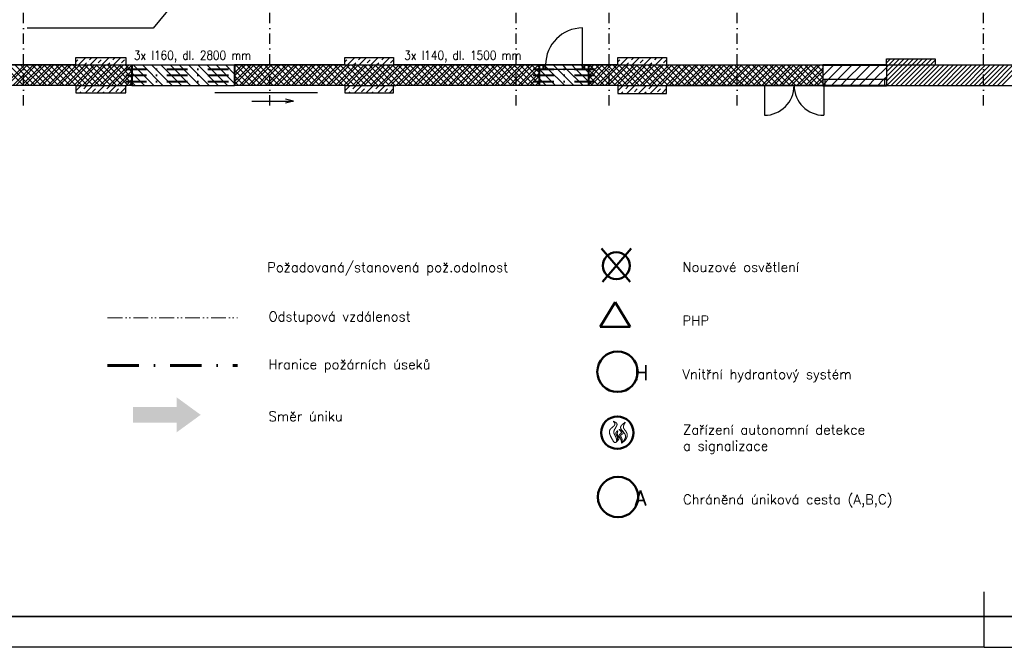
# Model space of a CAD drawing. Header units: millimetres. Extents: x 2886542 to 7567581, y -792623 to 134766.
# Tile 207 of 256: x 4759941 to 4783919, y -374865 to -359593. Entities that reach past the tile are written whole.
import ezdxf

# ---------------------------------------------------------------- set-up
doc = ezdxf.new("R2010")
doc.units = ezdxf.units.MM
for name, pattern in [('ACAD_ISO04W100', [30, 24, -3, 0, -3]), ('ACAD_ISO12W100', [21, 12, -3, 0, -3, 0, -3]), ('DASHDOT', [1, 0.5, -0.25, 0, -0.25]), ('DASHDOTX2', [50.8, 25.4, -12.7, 0, -12.7])]:
    doc.linetypes.add(name, pattern=pattern)
for name, color, linetype, lineweight in [('CKPROSTUPY_NADROVINOU', 7, 'DASHDOT', 25), ('IN_NS_TLUSTA', 1, 'Continuous', 40), ('Text obecně', 7, 'Continuous', 25)]:
    doc.layers.add(name, color=color, linetype=linetype, lineweight=lineweight)
doc.layers.add('IN_NS_VYPLNE OTVORU', color=16, linetype='Continuous')
doc.layers.add('požárničina', color=10, linetype='Continuous')
doc.styles.add('ROMAND', font='romand.shx', dxfattribs={"width": 0.85})
doc.styles.add('ROMANT', font='romant')
doc.styles.get("Standard").update_dxf_attribs({"font": 'arial.ttf'})
doc.dimstyles.new('úhlová', dxfattribs={"dimscale": 0.2, "dimtxt": 2.5, "dimasz": 1.5, "dimexe": 0, "dimexo": 3, "dimgap": 1, "dimtad": 1, "dimdec": 0, "dimzin": 0, "dimdsep": 46, "dimtxsty": 'ROMANT', "dimcen": 5, "dimclrd": 256, "dimclre": 256, "dimclrt": 7, "dimadec": 1, "dimazin": 0, "dimtfac": 1, "dimtdec": 0, "dimtix": 1, "dimtmove": 2, "dimatfit": 3, "dimfxl": 0, "dimtvp": 2, "dimtolj": 1, "dimtzin": 0, "dimarcsym": 0})

msp = doc.modelspace()

# ---------------------------------------------------------------- hatches: boundary and pattern name
at = {"layer": 'požárničina', "linetype": 'ACAD_ISO04W100', "lineweight": 50, "ltscale": 50, "extrusion": (0, 0, -1)}
h = msp.add_hatch(color=256, dxfattribs=at)
h.paths.add_polyline_path([(-4763763.9, -369017.9), (-4762699, -369017.9), (-4762699, -369397.5), (-4763763.9, -369397.5)])
h.paths.add_polyline_path([(-4763763.9, -368782.3), (-4763763.9, -369017.9), (-4763763.9, -369397.5), (-4763763.9, -369633), (-4764348.4, -369207.7)])

# ---------------------------------------------------------------- linework, layer by layer
at = {"layer": 'CKPROSTUPY_NADROVINOU', "color": 0, "ltscale": 500}
for p, q in [((4760035.4, -361679.5), (4760035.4, -334462.1)), ((4766035.4, -361679.5), (4766035.4, -334462.1)), ((4772035.4, -361679.5), (4772035.4, -334462.1)), ((4774295.4, -361679.5), (4774295.4, -334462.1)), ((4777415.4, -361679.5), (4777415.4, -334462.1)), ((4783415.4, -361679.5), (4783415.4, -334462.1))]:
    msp.add_line(p, q, dxfattribs=at)
at = {"layer": 'IN_NS_TLUSTA', "color": 0, "linetype": 'DASHDOT', "ltscale": 1000}
for p, q in [((4762525.4, -360793.4), (4765325.4, -360793.4)), ((4772448.4, -360793.4), (4773948.4, -360793.4)), ((4762525.4, -360943.4), (4765325.4, -360943.4)), ((4762525.4, -361093.4), (4765325.4, -361093.4)), ((4772448.4, -360943.4), (4773948.4, -360943.4)), ((4772448.4, -361093.4), (4773948.4, -361093.4))]:
    msp.add_line(p, q, dxfattribs=at)
at = {"layer": 'IN_NS_TLUSTA', "color": 0}
for p, q in [((4762675.4, -360693.4), (4762675.4, -361193.4)), ((4765175.4, -360693.4), (4765175.4, -361193.4)), ((4772598.4, -361193.4), (4772598.4, -360693.4)), ((4772598.4, -360693.4), (4772698.4, -360693.4)), ((4772598.4, -360793.4), (4772698.4, -360793.4)), ((4772698.4, -360793.4), (4772698.4, -360693.4)), ((4773698.4, -360693.4), (4773798.4, -360693.4)), ((4773698.4, -360793.4), (4773698.4, -360693.4)), ((4773698.4, -360793.4), (4773798.4, -360793.4)), ((4773798.4, -361193.4), (4773798.4, -360693.4)), ((4779498.4, -360693.4), (4781048.4, -360693.4)), ((4779498.4, -361193.4), (4781048.4, -361193.4))]:
    msp.add_line(p, q, dxfattribs=at)
at = {"layer": 'IN_NS_VYPLNE OTVORU', "color": 0}
for p, q in [((4773648.4, -360693.4), (4773648.4, -359793.4)), ((4761310.4, -360693.4), (4761310.4, -360513.4)), ((4761310.4, -360513.4), (4762525.4, -360513.4)), ((4761310.4, -360616.8), (4761359.8, -360567.4)), ((4761375.2, -360693.4), (4761555.2, -360513.4)), ((4761395.1, -360532.1), (4761395.1, -360532.1)), ((4761607.2, -360602.8), (4761607.2, -360602.8)), ((4761642.6, -360567.4), (4761696.7, -360513.4)), ((4761658.1, -360693.4), (4761838.1, -360513.4)), ((4761854.7, -360638.1), (4761925.4, -360567.4)), ((4761940.9, -360693.4), (4762120.9, -360513.4)), ((4761960.8, -360532.1), (4761960.8, -360532.1)), ((4762172.9, -360602.8), (4762172.9, -360602.8)), ((4762208.3, -360567.4), (4762262.3, -360513.4)), ((4762223.8, -360693.4), (4762403.8, -360513.4)), ((4762420.4, -360638.1), (4762491.1, -360567.4)), ((4762525.4, -360513.4), (4762525.4, -360693.4)), ((4767861.4, -360693.4), (4767861.4, -360513.4)), ((4767861.4, -360513.4), (4769047.4, -360513.4)), ((4767861.4, -360616.8), (4767910.8, -360567.4)), ((4767926.2, -360693.4), (4768106.2, -360513.4)), ((4767946.1, -360532.1), (4767946.1, -360532.1)), ((4768158.2, -360602.8), (4768158.2, -360602.8)), ((4768193.6, -360567.4), (4768247.7, -360513.4)), ((4768209.1, -360693.4), (4768389.1, -360513.4)), ((4768405.7, -360638.1), (4768476.4, -360567.4)), ((4768491.9, -360693.4), (4768671.9, -360513.4)), ((4768511.8, -360532.1), (4768511.8, -360532.1)), ((4768723.9, -360602.8), (4768723.9, -360602.8)), ((4768759.3, -360567.4), (4768813.3, -360513.4)), ((4768774.8, -360693.4), (4768954.8, -360513.4)), ((4768971.4, -360638.1), (4769042.1, -360567.4)), ((4769047.4, -360513.4), (4769047.4, -360693.4)), ((4774508.4, -360693.4), (4774508.4, -360513.4)), ((4774508.4, -360513.4), (4775694.4, -360513.4)), ((4774508.4, -360616.8), (4774557.8, -360567.4)), ((4774573.2, -360693.4), (4774753.2, -360513.4)), ((4774593.1, -360532.1), (4774593.1, -360532.1)), ((4774805.2, -360602.8), (4774805.2, -360602.8)), ((4774840.6, -360567.4), (4774894.7, -360513.4)), ((4774856.1, -360693.4), (4775036.1, -360513.4)), ((4775052.7, -360638.1), (4775123.4, -360567.4)), ((4775138.9, -360693.4), (4775318.9, -360513.4)), ((4775158.8, -360532.1), (4775158.8, -360532.1)), ((4775370.9, -360602.8), (4775370.9, -360602.8)), ((4775406.3, -360567.4), (4775460.3, -360513.4)), ((4775421.8, -360693.4), (4775601.8, -360513.4)), ((4775618.4, -360638.1), (4775689.1, -360567.4)), ((4775694.4, -360513.4), (4775694.4, -360693.4)), ((4781048.4, -360693.4), (4781048.4, -360543.4)), ((4781048.4, -360543.4), (4782234.4, -360543.4)), ((4781048.4, -360638.8), (4781143.8, -360543.4)), ((4781048.4, -360751), (4781256, -360543.4)), ((4781048.4, -360863.3), (4781368.3, -360543.4)), ((4781048.4, -360975.5), (4781480.5, -360543.4)), ((4781048.4, -361087.8), (4781592.8, -360543.4)), ((4781055.1, -361193.4), (4781705.1, -360543.4)), ((4781167.3, -361193.4), (4781817.3, -360543.4)), ((4781279.6, -361193.4), (4781929.6, -360543.4)), ((4781391.8, -361193.4), (4782041.8, -360543.4)), ((4781504.1, -361193.4), (4782154.1, -360543.4)), ((4781616.3, -361193.4), (4782234.4, -360575.3)), ((4782234.4, -360543.4), (4782234.4, -360693.4)), ((4761310.4, -360693.4), (4755931.4, -360693.4)), ((4760035.4, -361192.2), (4759536.6, -360693.4)), ((4759562.5, -361193.4), (4760035.4, -360720.5)), ((4759633.3, -361193.4), (4760035.4, -360791.2)), ((4760035.4, -361050.8), (4759678, -360693.4)), ((4760035.4, -360909.3), (4759819.4, -360693.4)), ((4760035.4, -360767.9), (4759960.9, -360693.4)), ((4760035.4, -360720.5), (4760062.5, -360693.4)), ((4760035.4, -360932.6), (4760274.7, -360693.4)), ((4760035.4, -361144.8), (4760486.8, -360693.4)), ((4760035.4, -360791.2), (4760133.3, -360693.4)), ((4760035.4, -361003.4), (4760345.4, -360693.4)), ((4760460.9, -361193.4), (4760035.4, -360767.9)), ((4760057.5, -361193.4), (4760557.5, -360693.4)), ((4760602.3, -361193.4), (4760102.3, -360693.4)), ((4760198.9, -361193.4), (4760698.9, -360693.4)), ((4760743.7, -361193.4), (4760243.7, -360693.4)), ((4760269.6, -361193.4), (4760769.6, -360693.4)), ((4760885.1, -361193.4), (4760385.1, -360693.4)), ((4760411.1, -361193.4), (4760911.1, -360693.4)), ((4760481.8, -361193.4), (4760981.8, -360693.4)), ((4761026.5, -361193.4), (4760526.5, -360693.4)), ((4760623.2, -361193.4), (4761123.2, -360693.4)), ((4761168, -361193.4), (4760668, -360693.4)), ((4760693.9, -361193.4), (4761193.9, -360693.4)), ((4761309.4, -361193.4), (4760809.4, -360693.4)), ((4760835.3, -361193.4), (4761335.3, -360693.4)), ((4760906, -361193.4), (4761406, -360693.4)), ((4761450.8, -361193.4), (4760950.8, -360693.4)), ((4761047.5, -361193.4), (4761547.5, -360693.4)), ((4761592.2, -361193.4), (4761092.2, -360693.4)), ((4761118.2, -361193.4), (4761618.2, -360693.4)), ((4761733.7, -361193.4), (4761233.7, -360693.4)), ((4761259.6, -361193.4), (4761759.6, -360693.4)), ((4761310.4, -360693.4), (4762547.4, -360693.4)), ((4761330.3, -361193.4), (4761830.3, -360693.4)), ((4761875.1, -361193.4), (4761375.1, -360693.4)), ((4761471.7, -361193.4), (4761971.7, -360693.4)), ((4762016.5, -361193.4), (4761516.5, -360693.4)), ((4761516.7, -360693.4), (4761571.9, -360638.1)), ((4761542.4, -361193.4), (4762042.4, -360693.4)), ((4762157.9, -361193.4), (4761657.9, -360693.4)), ((4761683.9, -361193.4), (4762183.9, -360693.4)), ((4761754.6, -361193.4), (4762254.6, -360693.4)), ((4762299.3, -361193.4), (4761799.3, -360693.4)), ((4761819.4, -360673.5), (4761819.4, -360673.5)), ((4761896, -361193.4), (4762396, -360693.4)), ((4762440.8, -361193.4), (4761940.8, -360693.4)), ((4761966.7, -361193.4), (4762466.7, -360693.4)), ((4762582.2, -361193.4), (4762082.2, -360693.4)), ((4762082.3, -360693.4), (4762137.6, -360638.1)), ((4762108.1, -361193.4), (4762608.1, -360693.4)), ((4762178.8, -361193.4), (4762675.4, -360696.8)), ((4762675.4, -361145.2), (4762223.6, -360693.4)), ((4762320.3, -361193.4), (4762675.4, -360838.2)), ((4762675.4, -361003.7), (4762365, -360693.4)), ((4762385.1, -360673.5), (4762385.1, -360673.5)), ((4762675.4, -360862.3), (4762506.4, -360693.4)), ((4762506.6, -360693.4), (4762525.4, -360674.6)), ((4762525.4, -360693.4), (4765175.4, -360693.4)), ((4762675.4, -360720.9), (4762647.9, -360693.4)), ((4767861.4, -360693.4), (4765175.4, -360693.4)), ((4765175.4, -360883.8), (4765365.8, -360693.4)), ((4765175.4, -361095.9), (4765578, -360693.4)), ((4765175.4, -360742.4), (4765224.4, -360693.4)), ((4765175.4, -360954.5), (4765436.6, -360693.4)), ((4765175.4, -361166.7), (4765648.7, -360693.4)), ((4765552, -361193.4), (4765175.4, -360816.7)), ((4765693.5, -361193.4), (4765193.5, -360693.4)), ((4765290.1, -361193.4), (4765790.1, -360693.4)), ((4765834.9, -361193.4), (4765334.9, -360693.4)), ((4765360.8, -361193.4), (4765860.8, -360693.4)), ((4765976.3, -361193.4), (4765476.3, -360693.4)), ((4765502.2, -361193.4), (4766002.2, -360693.4)), ((4765572.9, -361193.4), (4766035.4, -360730.9)), ((4766035.4, -361111.1), (4765617.7, -360693.4)), ((4766035.4, -360969.6), (4765759.1, -360693.4)), ((4766035.4, -360828.2), (4765900.6, -360693.4)), ((4766035.4, -360872.3), (4766214.4, -360693.4)), ((4766035.4, -361084.5), (4766426.5, -360693.4)), ((4766035.4, -360730.9), (4766072.9, -360693.4)), ((4766035.4, -360943.1), (4766285.1, -360693.4)), ((4766035.4, -361155.2), (4766497.2, -360693.4)), ((4766400.6, -361193.4), (4766035.4, -360828.2)), ((4766542, -361193.4), (4766042, -360693.4)), ((4766138.6, -361193.4), (4766638.6, -360693.4)), ((4766683.4, -361193.4), (4766183.4, -360693.4)), ((4766209.3, -361193.4), (4766709.3, -360693.4)), ((4766824.8, -361193.4), (4766324.8, -360693.4)), ((4766350.8, -361193.4), (4766850.8, -360693.4)), ((4766421.5, -361193.4), (4766921.5, -360693.4)), ((4766966.2, -361193.4), (4766466.2, -360693.4)), ((4766562.9, -361193.4), (4767062.9, -360693.4)), ((4767107.7, -361193.4), (4766607.7, -360693.4)), ((4766633.6, -361193.4), (4767133.6, -360693.4)), ((4767249.1, -361193.4), (4766749.1, -360693.4)), ((4766775, -361193.4), (4767275, -360693.4)), ((4766845.7, -361193.4), (4767345.7, -360693.4)), ((4767390.5, -361193.4), (4766890.5, -360693.4)), ((4766987.2, -361193.4), (4767487.2, -360693.4)), ((4767531.9, -361193.4), (4767031.9, -360693.4)), ((4767057.9, -361193.4), (4767557.9, -360693.4)), ((4767673.4, -361193.4), (4767173.4, -360693.4)), ((4767199.3, -361193.4), (4767699.3, -360693.4)), ((4767270, -361193.4), (4767770, -360693.4)), ((4767814.8, -361193.4), (4767314.8, -360693.4)), ((4767411.4, -361193.4), (4767911.4, -360693.4)), ((4767956.2, -361193.4), (4767456.2, -360693.4)), ((4767482.1, -361193.4), (4767982.1, -360693.4)), ((4768097.6, -361193.4), (4767597.6, -360693.4)), ((4767623.6, -361193.4), (4768123.6, -360693.4)), ((4767694.3, -361193.4), (4768194.3, -360693.4)), ((4768239, -361193.4), (4767739, -360693.4)), ((4767835.7, -361193.4), (4768335.7, -360693.4)), ((4767861.4, -360693.4), (4769098.4, -360693.4)), ((4768380.5, -361193.4), (4767880.5, -360693.4)), ((4767906.4, -361193.4), (4768406.4, -360693.4)), ((4768521.9, -361193.4), (4768021.9, -360693.4)), ((4768047.8, -361193.4), (4768547.8, -360693.4)), ((4768067.7, -360693.4), (4768122.9, -360638.1)), ((4768118.5, -361193.4), (4768618.5, -360693.4)), ((4768663.3, -361193.4), (4768163.3, -360693.4)), ((4768260, -361193.4), (4768760, -360693.4)), ((4768804.7, -361193.4), (4768304.7, -360693.4)), ((4768330.7, -361193.4), (4768830.7, -360693.4)), ((4768370.4, -360673.5), (4768370.4, -360673.5)), ((4768946.1, -361193.4), (4768446.1, -360693.4)), ((4768472.1, -361193.4), (4768972.1, -360693.4)), ((4768542.8, -361193.4), (4769042.8, -360693.4)), ((4769087.6, -361193.4), (4768587.6, -360693.4)), ((4768633.3, -360693.4), (4768688.6, -360638.1)), ((4768684.2, -361193.4), (4769184.2, -360693.4)), ((4769229, -361193.4), (4768729, -360693.4)), ((4768754.9, -361193.4), (4769254.9, -360693.4)), ((4769370.4, -361193.4), (4768870.4, -360693.4)), ((4768896.4, -361193.4), (4769396.3, -360693.4)), ((4768936.1, -360673.5), (4768936.1, -360673.5)), ((4768967.1, -361193.4), (4769467.1, -360693.4)), ((4769511.8, -361193.4), (4769011.8, -360693.4)), ((4774508.4, -360693.4), (4769047.4, -360693.4)), ((4769108.5, -361193.4), (4769608.5, -360693.4)), ((4769653.3, -361193.4), (4769153.3, -360693.4)), ((4769179.2, -361193.4), (4769679.2, -360693.4)), ((4769794.7, -361193.4), (4769294.7, -360693.4)), ((4769320.6, -361193.4), (4769820.6, -360693.4)), ((4769391.3, -361193.4), (4769891.3, -360693.4)), ((4769936.1, -361193.4), (4769436.1, -360693.4)), ((4769532.7, -361193.4), (4770032.7, -360693.4)), ((4770077.5, -361193.4), (4769577.5, -360693.4)), ((4769603.5, -361193.4), (4770103.5, -360693.4)), ((4770218.9, -361193.4), (4769718.9, -360693.4)), ((4769744.9, -361193.4), (4770244.9, -360693.4)), ((4769815.6, -361193.4), (4770315.6, -360693.4)), ((4770360.4, -361193.4), (4769860.4, -360693.4)), ((4769957, -361193.4), (4770457, -360693.4)), ((4770501.8, -361193.4), (4770001.8, -360693.4)), ((4770027.7, -361193.4), (4770527.7, -360693.4)), ((4770643.2, -361193.4), (4770143.2, -360693.4)), ((4770169.1, -361193.4), (4770669.1, -360693.4)), ((4770239.9, -361193.4), (4770739.8, -360693.4)), ((4770784.6, -361193.4), (4770284.6, -360693.4)), ((4770381.3, -361193.4), (4770881.3, -360693.4)), ((4770926, -361193.4), (4770426, -360693.4)), ((4770452, -361193.4), (4770952, -360693.4)), ((4771067.5, -361193.4), (4770567.5, -360693.4)), ((4770593.4, -361193.4), (4771093.4, -360693.4)), ((4770664.1, -361193.4), (4771164.1, -360693.4)), ((4771208.9, -361193.4), (4770708.9, -360693.4)), ((4770805.5, -361193.4), (4771305.5, -360693.4)), ((4771350.3, -361193.4), (4770850.3, -360693.4)), ((4770876.2, -361193.4), (4771376.2, -360693.4)), ((4771491.7, -361193.4), (4770991.7, -360693.4)), ((4771017.7, -361193.4), (4771517.7, -360693.4)), ((4771088.4, -361193.4), (4771588.4, -360693.4)), ((4771633.2, -361193.4), (4771133.2, -360693.4)), ((4771229.8, -361193.4), (4771729.8, -360693.4)), ((4771774.6, -361193.4), (4771274.6, -360693.4)), ((4771300.5, -361193.4), (4771800.5, -360693.4)), ((4771916, -361193.4), (4771416, -360693.4)), ((4771441.9, -361193.4), (4771941.9, -360693.4)), ((4771512.6, -361193.4), (4772012.6, -360693.4)), ((4772035.4, -361171.4), (4771557.4, -360693.4)), ((4771654.1, -361193.4), (4772035.4, -360812)), ((4772035.4, -361029.9), (4771698.8, -360693.4)), ((4772035.4, -360888.5), (4771840.3, -360693.4)), ((4772035.4, -360747.1), (4771981.7, -360693.4)), ((4772035.4, -360812), (4772154.1, -360693.4)), ((4772035.4, -361024.2), (4772366.2, -360693.4)), ((4772035.4, -360882.8), (4772224.8, -360693.4)), ((4772035.4, -361094.9), (4772436.9, -360693.4)), ((4772481.7, -361193.4), (4772035.4, -360747.1)), ((4772078.3, -361193.4), (4772578.3, -360693.4)), ((4772598.4, -361168.7), (4772123.1, -360693.4)), ((4772149, -361193.4), (4772598.4, -360744)), ((4772598.4, -361027.3), (4772264.5, -360693.4)), ((4772598.4, -360885.8), (4772405.9, -360693.4)), ((4772598.4, -360744.4), (4772547.4, -360693.4)), ((4772698.4, -360693.4), (4773698.4, -360693.4)), ((4772698.4, -360793.4), (4773698.4, -360793.4)), ((4772748.4, -360793.4), (4772748.4, -360693.4)), ((4773648.4, -360793.4), (4773648.4, -360693.4)), ((4773764.9, -360693.4), (4773798.4, -360693.4)), ((4773798.4, -360693.4), (4773798.4, -361193.4)), ((4773798.4, -360746.1), (4773851.1, -360693.4)), ((4773798.4, -360958.2), (4774063.3, -360693.4)), ((4773798.4, -361170.4), (4774275.4, -360693.4)), ((4773798.4, -360816.8), (4773921.8, -360693.4)), ((4773798.4, -361028.9), (4774134, -360693.4)), ((4774178.7, -361193.4), (4773798.4, -360813)), ((4774320.2, -361193.4), (4773820.2, -360693.4)), ((4773846.1, -361193.4), (4774346.1, -360693.4)), ((4774461.6, -361193.4), (4773961.6, -360693.4)), ((4773987.5, -361193.4), (4774487.5, -360693.4)), ((4774058.2, -361193.4), (4774558.2, -360693.4)), ((4774603, -361193.4), (4774103, -360693.4)), ((4774199.7, -361193.4), (4774699.7, -360693.4)), ((4774744.4, -361193.4), (4774244.4, -360693.4)), ((4774270.4, -361193.4), (4774770.4, -360693.4)), ((4774885.8, -361193.4), (4774385.8, -360693.4)), ((4774411.8, -361193.4), (4774911.8, -360693.4)), ((4774482.5, -361193.4), (4774982.5, -360693.4)), ((4774508.4, -360693.4), (4775745.4, -360693.4)), ((4775027.3, -361193.4), (4774527.3, -360693.4)), ((4774623.9, -361193.4), (4775123.9, -360693.4)), ((4775168.7, -361193.4), (4774668.7, -360693.4)), ((4774694.6, -361193.4), (4775194.6, -360693.4)), ((4774714.7, -360693.4), (4774769.9, -360638.1)), ((4775310.1, -361193.4), (4774810.1, -360693.4)), ((4774836, -361193.4), (4775336, -360693.4)), ((4774906.8, -361193.4), (4775406.8, -360693.4)), ((4775451.5, -361193.4), (4774951.5, -360693.4)), ((4775017.4, -360673.5), (4775017.4, -360673.5)), ((4775048.2, -361193.4), (4775522.2, -360719.3)), ((4775496.7, -361097.1), (4775092.9, -360693.4)), ((4775118.9, -361193.4), (4775546.8, -360765.5)), ((4775549.9, -361008.9), (4775234.4, -360693.4)), ((4775280.3, -360693.4), (4775335.6, -360638.1)), ((4775572.6, -360890.2), (4775375.8, -360693.4)), ((4775472.4, -361193.4), (4775972.4, -360693.4)), ((4776017.2, -361193.4), (4775517.2, -360693.4)), ((4775522.2, -360719.3), (4775548.2, -360693.4)), ((4775543.2, -361193.4), (4776043.2, -360693.4)), ((4775546.8, -360765.5), (4775618.9, -360693.4)), ((4775565.3, -360959.1), (4775831, -360693.4)), ((4775572.5, -360881.2), (4775760.3, -360693.4)), ((4775583.1, -360673.5), (4775583.1, -360673.5)), ((4776158.6, -361193.4), (4775658.6, -360693.4)), ((4775684.6, -361193.4), (4776184.6, -360693.4)), ((4775694.4, -360693.4), (4779498.4, -360693.4)), ((4775755.3, -361193.4), (4776255.3, -360693.4)), ((4776300.1, -361193.4), (4775800.1, -360693.4)), ((4775896.7, -361193.4), (4776396.7, -360693.4)), ((4776441.5, -361193.4), (4775941.5, -360693.4)), ((4775967.4, -361193.4), (4776467.4, -360693.4)), ((4776582.9, -361193.4), (4776082.9, -360693.4)), ((4776108.8, -361193.4), (4776608.8, -360693.4)), ((4776179.6, -361193.4), (4776679.6, -360693.4)), ((4776724.3, -361193.4), (4776224.3, -360693.4)), ((4776321, -361193.4), (4776821, -360693.4)), ((4776865.7, -361193.4), (4776365.7, -360693.4)), ((4776391.7, -361193.4), (4776891.7, -360693.4)), ((4777007.2, -361193.4), (4776507.2, -360693.4)), ((4776533.1, -361193.4), (4777033.1, -360693.4)), ((4776603.8, -361193.4), (4777103.8, -360693.4)), ((4777148.6, -361193.4), (4776648.6, -360693.4)), ((4776745.2, -361193.4), (4777245.2, -360693.4)), ((4777290, -361193.4), (4776790, -360693.4)), ((4776815.9, -361193.4), (4777315.9, -360693.4)), ((4777415.4, -361177.3), (4776931.4, -360693.4)), ((4776957.4, -361193.4), (4777415.4, -360735.3)), ((4777028.1, -361193.4), (4777415.4, -360806.1)), ((4777415.4, -361035.9), (4777072.8, -360693.4)), ((4777415.4, -360894.5), (4777214.3, -360693.4)), ((4777415.4, -360753.1), (4777355.7, -360693.4)), ((4777415.4, -360735.3), (4777457.4, -360693.4)), ((4777415.4, -360947.5), (4777669.5, -360693.4)), ((4777415.4, -361159.6), (4777881.6, -360693.4)), ((4777415.4, -360806.1), (4777528.1, -360693.4)), ((4777415.4, -361018.2), (4777740.2, -360693.4)), ((4777855.7, -361193.4), (4777415.4, -360753.1)), ((4777452.3, -361193.4), (4777952.3, -360693.4)), ((4777997.1, -361193.4), (4777497.1, -360693.4)), ((4777593.8, -361193.4), (4778093.8, -360693.4)), ((4778138.5, -361193.4), (4777638.5, -360693.4)), ((4777664.5, -361193.4), (4778164.5, -360693.4)), ((4778280, -361193.4), (4777780, -360693.4)), ((4777805.9, -361193.4), (4778305.9, -360693.4)), ((4777876.6, -361193.4), (4778376.6, -360693.4)), ((4778421.4, -361193.4), (4777921.4, -360693.4)), ((4778018, -361193.4), (4778518, -360693.4)), ((4778562.8, -361193.4), (4778062.8, -360693.4)), ((4778088.7, -361193.4), (4778588.7, -360693.4)), ((4778704.2, -361193.4), (4778204.2, -360693.4)), ((4778230.2, -361193.4), (4778730.2, -360693.4)), ((4778300.9, -361193.4), (4778800.9, -360693.4)), ((4778845.6, -361193.4), (4778345.6, -360693.4)), ((4778442.3, -361193.4), (4778942.3, -360693.4)), ((4778987.1, -361193.4), (4778487.1, -360693.4)), ((4778513, -361193.4), (4779013, -360693.4)), ((4779128.5, -361193.4), (4778628.5, -360693.4)), ((4778654.4, -361193.4), (4779154.4, -360693.4)), ((4778725.1, -361193.4), (4779225.1, -360693.4)), ((4779269.9, -361193.4), (4778769.9, -360693.4)), ((4778866.6, -361193.4), (4779366.6, -360693.4)), ((4779411.3, -361193.4), (4778911.3, -360693.4)), ((4778937.3, -361193.4), (4779437.3, -360693.4)), ((4779498.4, -361139), (4779052.7, -360693.4)), ((4779078.7, -361193.4), (4779498.4, -360773.7)), ((4779149.4, -361193.4), (4779498.4, -360844.4)), ((4779498.4, -360997.6), (4779194.2, -360693.4)), ((4779498.4, -360856.2), (4779335.6, -360693.4)), ((4779498.4, -360714.8), (4779477, -360693.4)), ((4779498.4, -360693.4), (4779498.4, -361193.4)), ((4781048.4, -360693.4), (4781048.4, -361193.4)), ((4781728.6, -361193.4), (4782234.4, -360687.5)), ((4781840.8, -361193.4), (4782340.8, -360693.4)), ((4781953.1, -361193.4), (4782453.1, -360693.4)), ((4782065.3, -361193.4), (4782565.3, -360693.4)), ((4782177.6, -361193.4), (4782677.6, -360693.4)), ((4782234.4, -360693.4), (4786560.4, -360693.4)), ((4782289.8, -361193.4), (4782789.8, -360693.4)), ((4782402.1, -361193.4), (4782902.1, -360693.4)), ((4782514.3, -361193.4), (4783014.3, -360693.4)), ((4782626.6, -361193.4), (4783126.6, -360693.4)), ((4782738.8, -361193.4), (4783238.8, -360693.4)), ((4782851.1, -361193.4), (4783351.1, -360693.4)), ((4782963.4, -361193.4), (4783415.4, -360741.3)), ((4783075.6, -361193.4), (4783415.4, -360853.6)), ((4783415.4, -360741.3), (4783463.4, -360693.4)), ((4783415.4, -360853.6), (4783575.6, -360693.4)), ((4783415.4, -360965.8), (4783687.9, -360693.4)), ((4783415.4, -361078.1), (4783800.1, -360693.4)), ((4783415.4, -361190.3), (4783912.4, -360693.4)), ((4783524.6, -361193.4), (4784024.6, -360693.4)), ((4783636.9, -361193.4), (4784136.9, -360693.4)), ((4783749.1, -361193.4), (4784249.1, -360693.4)), ((4783861.4, -361193.4), (4784361.4, -360693.4)), ((4759774.7, -361193.4), (4760035.4, -360932.6)), ((4759845.4, -361193.4), (4760035.4, -361003.4)), ((4760319.4, -361193.4), (4760035.4, -360909.3)), ((4760178, -361193.4), (4760035.4, -361050.8)), ((4762391, -361193.4), (4762675.4, -360908.9)), ((4762532.4, -361193.4), (4762675.4, -361050.4)), ((4765410.6, -361193.4), (4765175.4, -360958.2)), ((4765269.2, -361193.4), (4765175.4, -361099.6)), ((4765714.4, -361193.4), (4766035.4, -360872.3)), ((4765785.1, -361193.4), (4766035.4, -360943.1)), ((4765926.5, -361193.4), (4766035.4, -361084.5)), ((4766259.1, -361193.4), (4766035.4, -360969.6)), ((4771724.8, -361193.4), (4772035.4, -360882.8)), ((4771866.2, -361193.4), (4772035.4, -361024.2)), ((4771936.9, -361193.4), (4772035.4, -361094.9)), ((4772340.3, -361193.4), (4772035.4, -360888.5)), ((4772198.8, -361193.4), (4772035.4, -361029.9)), ((4772290.5, -361193.4), (4772598.4, -360885.4)), ((4772361.2, -361193.4), (4772598.4, -360956.1)), ((4772502.6, -361193.4), (4772598.4, -361097.6)), ((4774037.3, -361193.4), (4773798.4, -360954.5)), ((4773895.9, -361193.4), (4773798.4, -361095.9)), ((4775260.3, -361193.4), (4775572.5, -360881.2)), ((4775331, -361193.4), (4775565.3, -360959.1)), ((4775592.9, -361193.4), (4775496.7, -361097.1)), ((4775734.4, -361193.4), (4775549.9, -361008.9)), ((4775875.8, -361193.4), (4775572.6, -360890.2)), ((4777169.5, -361193.4), (4777415.4, -360947.5)), ((4777240.2, -361193.4), (4777415.4, -361018.2)), ((4777714.3, -361193.4), (4777415.4, -360894.5)), ((4777572.8, -361193.4), (4777415.4, -361035.9)), ((4779290.8, -361193.4), (4779498.4, -360985.8)), ((4779361.5, -361193.4), (4779498.4, -361056.5)), ((4779498.4, -361043.4), (4781048.4, -361043.4)), ((4779548.4, -361043.4), (4779548.4, -361193.4)), ((4780998.4, -361043.4), (4780998.4, -361193.4)), ((4783187.9, -361193.4), (4783415.4, -360965.8)), ((4783300.1, -361193.4), (4783415.4, -361078.1)), ((4761310.4, -361193.4), (4755931.4, -361193.4)), ((4759986.8, -361193.4), (4760035.4, -361144.8)), ((4760036.6, -361193.4), (4760035.4, -361192.2)), ((4761310.4, -361193.4), (4762547.4, -361193.4)), ((4761310.4, -361323.9), (4761440.9, -361193.4)), ((4761310.4, -361193.4), (4761310.4, -361373.4)), ((4761402.3, -361373.4), (4761430.5, -361345.3)), ((4761465.8, -361309.9), (4761465.8, -361309.9)), ((4761501.2, -361274.5), (4761571.9, -361203.8)), ((4761543.8, -361373.4), (4761723.8, -361193.4)), ((4761713.3, -361345.3), (4761784, -361274.5)), ((4761819.4, -361239.2), (4761819.4, -361239.2)), ((4761826.6, -361373.4), (4762006.6, -361193.4)), ((4761854.7, -361203.8), (4761865.2, -361193.4)), ((4761968, -361373.4), (4761996.2, -361345.3)), ((4762031.5, -361309.9), (4762031.5, -361309.9)), ((4762066.9, -361274.5), (4762137.6, -361203.8)), ((4762109.5, -361373.4), (4762289.5, -361193.4)), ((4762279, -361345.3), (4762349.7, -361274.5)), ((4762385.1, -361239.2), (4762385.1, -361239.2)), ((4762392.3, -361373.4), (4762525.4, -361240.3)), ((4762420.4, -361203.8), (4762430.9, -361193.4)), ((4762675.4, -361193.4), (4762525.4, -361193.4)), ((4762525.4, -361373.4), (4762525.4, -361193.4)), ((4762603.1, -361193.4), (4762675.4, -361121.1)), ((4762675.4, -361193.4), (4765175.4, -361193.4)), ((4767861.4, -361193.4), (4765175.4, -361193.4)), ((4765997.2, -361193.4), (4766035.4, -361155.2)), ((4766117.7, -361193.4), (4766035.4, -361111.1)), ((4767861.4, -361193.4), (4769098.4, -361193.4)), ((4767861.4, -361323.9), (4767991.9, -361193.4)), ((4767861.4, -361193.4), (4767861.4, -361373.4)), ((4767953.3, -361373.4), (4767981.5, -361345.3)), ((4768016.8, -361309.9), (4768016.8, -361309.9)), ((4768052.2, -361274.5), (4768122.9, -361203.8)), ((4768094.8, -361373.4), (4768274.8, -361193.4)), ((4768264.3, -361345.3), (4768335, -361274.5)), ((4768370.4, -361239.2), (4768370.4, -361239.2)), ((4768377.6, -361373.4), (4768557.6, -361193.4)), ((4768405.7, -361203.8), (4768416.2, -361193.4)), ((4768519, -361373.4), (4768547.2, -361345.3)), ((4768582.5, -361309.9), (4768582.5, -361309.9)), ((4768617.9, -361274.5), (4768688.6, -361203.8)), ((4768660.5, -361373.4), (4768840.5, -361193.4)), ((4768830, -361345.3), (4768900.7, -361274.5)), ((4768936.1, -361239.2), (4768936.1, -361239.2)), ((4768943.3, -361373.4), (4769047.4, -361269.3)), ((4768971.4, -361203.8), (4768981.9, -361193.4)), ((4774508.4, -361193.4), (4769047.4, -361193.4)), ((4769047.4, -361373.4), (4769047.4, -361193.4)), ((4772057.4, -361193.4), (4772035.4, -361171.4)), ((4772573.3, -361193.4), (4772598.4, -361168.3)), ((4774508.4, -361193.4), (4775745.4, -361193.4)), ((4774508.4, -361323.9), (4774638.9, -361193.4)), ((4774508.4, -361193.4), (4774508.4, -361387.4)), ((4774586.3, -361387.4), (4774628.5, -361345.3)), ((4774663.8, -361309.9), (4774663.8, -361309.9)), ((4774699.2, -361274.5), (4774769.9, -361203.8)), ((4774727.7, -361387.4), (4774921.8, -361193.4)), ((4774911.3, -361345.3), (4774982, -361274.5)), ((4775010.6, -361387.4), (4775204.6, -361193.4)), ((4775017.4, -361239.2), (4775017.4, -361239.2)), ((4775052.7, -361203.8), (4775063.2, -361193.4)), ((4775152, -361387.4), (4775194.2, -361345.3)), ((4775229.5, -361309.9), (4775229.5, -361309.9)), ((4775264.9, -361274.5), (4775335.6, -361203.8)), ((4775293.4, -361387.4), (4775487.5, -361193.4)), ((4775477, -361345.3), (4775547.7, -361274.5)), ((4775576.3, -361387.4), (4775694.6, -361269.1)), ((4775583.1, -361239.2), (4775583.1, -361239.2)), ((4775618.4, -361203.8), (4775628.9, -361193.4)), ((4775694.4, -361387.4), (4775694.7, -361193.4)), ((4775694.7, -361193.4), (4779498.4, -361193.4)), ((4780840.4, -361193.4), (4775727.9, -361193.4)), ((4777381.6, -361193.4), (4777415.4, -361159.6)), ((4777431.4, -361193.4), (4777415.4, -361177.3)), ((4778075.3, -361193.4), (4778075.3, -361918.4)), ((4779498.4, -361193.4), (4781048.4, -361193.4)), ((4779525.3, -361193.4), (4779525.3, -361918.4)), ((4781048.4, -361193.4), (4812146.8, -361193.4)), ((4783412.4, -361193.4), (4783415.4, -361190.3)), ((4761310.4, -361373.4), (4762525.4, -361373.4)), ((4764691.7, -361366), (4767191.7, -361366)), ((4765597.3, -361574.3), (4766610, -361574.3)), ((4766610, -361574.3), (4766413.4, -361525)), ((4766610, -361574.3), (4766413.4, -361623.6)), ((4767861.4, -361373.4), (4769047.4, -361373.4)), ((4774508.4, -361387.4), (4775694.4, -361387.4)), ((4774876, -361380.6), (4774876, -361380.6)), ((4775441.6, -361380.6), (4775441.6, -361380.6))]:
    msp.add_line(p, q, dxfattribs=at)
at = {"layer": 'IN_NS_VYPLNE OTVORU', "color": 0, "ltscale": 2500}
msp.add_line((4742154.2, -360693.4), (4807982.6, -360693.4), dxfattribs=at)
at = {"layer": 'IN_NS_VYPLNE OTVORU', "color": 0, "lineweight": 30}
for p, q in [((4763205.6, -361193.4), (4762705.6, -360693.4)), ((4763430.1, -361193.4), (4762930.1, -360693.4)), ((4763654.6, -361193.4), (4763154.6, -360693.4)), ((4763879.1, -361193.4), (4763379.1, -360693.4)), ((4764103.6, -361193.4), (4763603.6, -360693.4)), ((4764328.1, -361193.4), (4763828.1, -360693.4)), ((4764552.6, -361193.4), (4764052.6, -360693.4)), ((4764777.1, -361193.4), (4764277.1, -360693.4)), ((4765001.6, -361193.4), (4764501.6, -360693.4)), ((4765175.4, -361142.6), (4764726.1, -360693.4)), ((4765175.4, -360918.1), (4764950.6, -360693.4)), ((4765175.4, -360693.6), (4765175.1, -360693.4)), ((4772986.4, -361193.4), (4772598.4, -360805.4)), ((4772748.4, -360730.9), (4772710.9, -360693.4)), ((4772810.9, -360793.4), (4772748.4, -360730.9)), ((4773198.4, -361180.9), (4772810.9, -360793.4)), ((4773035.4, -360793.4), (4772935.4, -360693.4)), ((4773198.4, -360956.4), (4773035.4, -360793.4)), ((4773198.4, -360731.9), (4773159.9, -360693.4)), ((4773259.9, -360793.4), (4773198.4, -360731.9)), ((4773659.9, -361193.4), (4773259.9, -360793.4)), ((4773484.4, -360793.4), (4773384.4, -360693.4)), ((4773798.4, -361107.4), (4773484.4, -360793.4)), ((4773648.4, -360732.9), (4773608.9, -360693.4)), ((4773698.4, -360782.9), (4773648.4, -360732.9)), ((4773708.9, -360793.4), (4773698.4, -360782.9)), ((4773798.4, -360882.9), (4773708.9, -360793.4)), ((4779498.4, -360734.5), (4779539.5, -360693.4)), ((4779498.4, -360959), (4779764, -360693.4)), ((4779638.5, -361043.4), (4779988.5, -360693.4)), ((4779863.1, -361043.4), (4780213.1, -360693.4)), ((4780087.6, -361043.4), (4780437.6, -360693.4)), ((4780312.1, -361043.4), (4780662.1, -360693.4)), ((4780536.6, -361043.4), (4780886.6, -360693.4)), ((4780761.1, -361043.4), (4781048.4, -360756.1)), ((4762981.1, -361193.4), (4762675.4, -360887.7)), ((4772761.9, -361193.4), (4772598.4, -361029.9)), ((4773435.4, -361193.4), (4773198.4, -360956.4)), ((4779548.4, -361133.5), (4779638.5, -361043.4)), ((4779713.1, -361193.4), (4779863.1, -361043.4)), ((4779937.6, -361193.4), (4780087.6, -361043.4)), ((4780162.1, -361193.4), (4780312.1, -361043.4)), ((4780386.6, -361193.4), (4780536.6, -361043.4)), ((4780611.1, -361193.4), (4780761.1, -361043.4)), ((4780835.6, -361193.4), (4780985.6, -361043.4)), ((4780985.6, -361043.4), (4781048.4, -360980.6)), ((4762756.6, -361193.4), (4762675.4, -361112.2)), ((4773210.9, -361193.4), (4773198.4, -361180.9)), ((4779498.4, -361183.5), (4779548.4, -361133.5))]:
    msp.add_line(p, q, dxfattribs=at)
at = {"layer": 'IN_NS_VYPLNE OTVORU', "color": 0}
for centre, radius, start, end in [((4773648.4, -360693.4), 900, 90, 180), ((4778075.3, -361193.4), 725, 270, 0), ((4779525.3, -361193.4), 725, 180, 270)]:
    msp.add_arc(centre, radius, start, end, dxfattribs=at)
at = {"layer": 'požárničina', "linetype": 'ACAD_ISO04W100', "lineweight": 50, "ltscale": 50, "extrusion": (0, 0, -1)}
for p, q in [((4774810.2, -365971.6), (4774111.5, -365162.1)), ((4774132.6, -365971.6), (4774831.3, -365162.1)), ((4774078.4, -367070.3), (4774443.6, -366463.5)), ((4774808.8, -367070.3), (4774443.6, -366463.5)), ((4774078.4, -367070.3), (4774808.8, -367070.3))]:
    msp.add_line(p, q, dxfattribs=at)
at = {"layer": 'požárničina', "linetype": 'ACAD_ISO12W100', "lineweight": 0, "ltscale": 30, "extrusion": (0, 0, -1)}
msp.add_line((4762080.6, -366844.1, 5485), (4765243.4, -366844.1, 5485), dxfattribs=at)
at = {"layer": 'požárničina', "linetype": 'DASHDOTX2', "lineweight": 60, "ltscale": 30, "extrusion": (0, 0, -1)}
msp.add_line((4762080.6, -368009.5, 5485), (4765243.4, -368009.5, 5485), dxfattribs=at)
at = {"layer": 'požárničina', "lineweight": 50, "ltscale": 50, "extrusion": (0, 0, -1)}
for centre, radius in [((-4774471.4, -365579.1), 328), ((-4774499.5, -368159.8), 492), ((-4774512.3, -371206.9, -8127.5), 492)]:
    msp.add_circle(centre, radius, dxfattribs=at)
at = {"layer": 'požárničina', "lineweight": 50, "ltscale": 50}
msp.add_circle((4774495.2, -369642.4, 9498.8), 395.4, dxfattribs=at)
at = {"layer": 'požárničina', "linetype": 'ACAD_ISO04W100', "lineweight": 9, "ltscale": 50}
for points in [[(4774423, -369884.6, 9498.8), (4774342.8, -369753, 9498.8), (4774318.6, -369565.5, 9498.8), (4774435.2, -369432.4, 9498.8), (4774398.8, -369365.8, 9498.8)], [(4774398.8, -369365.8, 9498.8), (4774485.1, -369424.8, 9498.8), (4774433.6, -369554.9, 9498.8), (4774409.4, -369629, 9498.8), (4774463.9, -369763.6, 9498.8), (4774460.9, -369875.6, 9498.8), (4774423, -369884.6, 9498.8)], [(4774600.1, -369896.7, 9498.8), (4774695.5, -369728.8, 9498.8), (4774634.9, -369613.9, 9498.8), (4774574.4, -369512.6, 9498.8), (4774653.1, -369412.7, 9498.8), (4774687.9, -369387, 9498.8)], [(4774687.9, -369387, 9498.8), (4774645.5, -369515.6, 9498.8), (4774727.3, -369654.7, 9498.8), (4774702.6, -369803.3, 9498.8), (4774600.1, -369896.7, 9498.8)], [(4774475.8, -369855.7, 9498.8), (4774501.7, -369760.1, 9498.8), (4774458.5, -369652.2, 9498.8), (4774480.1, -369614.9, 9498.8), (4774501.7, -369597.8, 9498.8), (4774498, -369640.2, 9498.8), (4774495.8, -369682.7, 9498.8), (4774533, -369773.5, 9498.8), (4774466.7, -369876.9, 9498.8)], [(4774602.2, -369896.4, 9498.8), (4774575.2, -369797.4, 9498.8), (4774546.7, -369688, 9498.8), (4774593.2, -369641.5, 9498.8), (4774536.2, -369562, 9498.8), (4774579.7, -369583, 9498.8), (4774634.7, -369663.4, 9498.8), (4774576.3, -369707.8, 9498.8), (4774593.3, -369763.3, 9498.8), (4774608.8, -369804, 9498.8), (4774599.2, -369892.8, 9498.8)]]:
    msp.add_spline(points, degree=3, dxfattribs=at)
at = {"layer": 'Text obecně'}
for p, q in [((4783430.1, -374864.8), (4783430.1, -373515.7)), ((4751930.9, -374114.8), (4783430.1, -374114.8)), ((4783430.1, -374114.8), (4751930.9, -374114.8)), ((4783430.1, -374114.8), (4751930.9, -374114.8)), ((4751930.9, -374114.8), (4783430.1, -374114.8)), ((4783430.1, -374114.8), (4751930.9, -374114.8)), ((4783430.1, -374114.8), (4751930.9, -374114.8)), ((4751930.9, -374114.8), (4783430.1, -374114.8)), ((4783430.1, -374114.8), (4751930.9, -374114.8)), ((4783430.1, -374114.8), (4751930.9, -374114.8)), ((4782680.2, -374114.8), (4751930.9, -374114.8)), ((4751930.9, -374114.8), (4783430.1, -374114.8)), ((4783430.1, -374114.8), (4751930.9, -374114.8)), ((4783430.1, -374114.8), (4751930.9, -374114.8)), ((4751930.9, -374114.8), (4783430.1, -374114.8)), ((4783430.1, -374114.8), (4751930.9, -374114.8)), ((4783430.1, -374114.8), (4751930.9, -374114.8)), ((4751930.9, -374114.8), (4783430.1, -374114.8)), ((4783430.1, -374114.8), (4751930.9, -374114.8)), ((4783430.1, -374114.8), (4751930.9, -374114.8)), ((4751930.9, -374114.8), (4783430.1, -374114.8)), ((4783430.1, -374114.8), (4751930.9, -374114.8)), ((4783430.1, -374114.8), (4751930.9, -374114.8)), ((4782680.2, -374114.8), (4751930.9, -374114.8)), ((4751930.9, -374114.8), (4783430.1, -374114.8)), ((4783430.1, -374114.8), (4751930.9, -374114.8)), ((4783430.1, -374114.8), (4751930.9, -374114.8)), ((4752680.9, -374114.8), (4783430.1, -374114.8)), ((4783430.1, -374114.8), (4752680.9, -374114.8)), ((4783430.1, -374114.8), (4752680.9, -374114.8)), ((4783430.1, -374114.8), (4814179.4, -374114.8)), ((4814179.4, -374114.8), (4783430.1, -374114.8)), ((4783430.1, -374114.8), (4814179.4, -374114.8)), ((4783430.1, -374114.8), (4814179.4, -374114.8)), ((4783430.1, -374864.8), (4751930.9, -374864.8)), ((4783430.1, -374864.8), (4814929.4, -374864.8))]:
    msp.add_line(p, q, dxfattribs=at)

# ---------------------------------------------------------------- texts
at = {"color": 7, "lineweight": 9, "width": 550242.399, "attachment_point": 1, "style": 'ROMANT'}
for s, insert, char_height in [('Požadovaná/stanovená pož.odolnost', (4765966.3, -365498.7, 5485), 236.191), ('Nouzové osvětlení', (4776082.1, -365494.8, 5485), 236.191), ('Odstupová vzdálenost', (4765999.3, -366696.8, 5485), 236.191), ('PHP ', (4776082.1, -366796.8, 5485), 236.19), ('Hranice požárních úseků', (4765999.3, -367862.2, 5485), 236.191), ('Vnitřní hydrantový systém', (4776082.1, -368100.8, 5485), 236.191), ('Směr úniku', (4765999.3, -369126, 5485), 236.19), ('Zařízení autonomní detekce\\Pa signalizace', (4776094.9, -369450.3, 13612.6), 236.191), ('Chráněná úniková cesta (A,B,C)', (4776094.9, -371148, 13612.6), 236.191)]:
    msp.add_mtext(s, dxfattribs=dict(at, insert=insert, char_height=char_height))
at = {"layer": 'IN_NS_TLUSTA', "color": 0, "linetype": 'Continuous', "lineweight": 50, "style": 'ROMAND', "width": 0.85}
for s, p in [('3x I160, dl. 2800 mm', (4762724.7, -360566.5)), ('3x I140, dl. 1500 mm', (4769306.4, -360566.5))]:
    msp.add_text(s, height=220, rotation=360, dxfattribs=at).set_placement(p)
at = {"layer": 'požárničina', "lineweight": 50, "char_height": 367.408, "width": 2378.965, "attachment_point": 1}
for s, insert in [('{\\Ftxt,bigfont|c238;\\W4.8403; \\W1;H}', (4773319.8, -368000.5)), ('{\\Ftxt,bigfont|c238;\\W4.8403; \\W1;A}', (4773332.6, -371047.6, 8127.5))]:
    msp.add_mtext(s, dxfattribs=dict(at, insert=insert))

# ---------------------------------------------------------------- leaders
at = {"layer": 'požárničina'}
msp.add_leader([(4764434.1, -358276.7), (4763191, -359799.9), (4760122, -359799.9)], dimstyle='úhlová', override={"dimasz": 1500, "dimgap": 1, "dimtad": 0}, dxfattribs=at)

doc.saveas('drawing.dxf')
